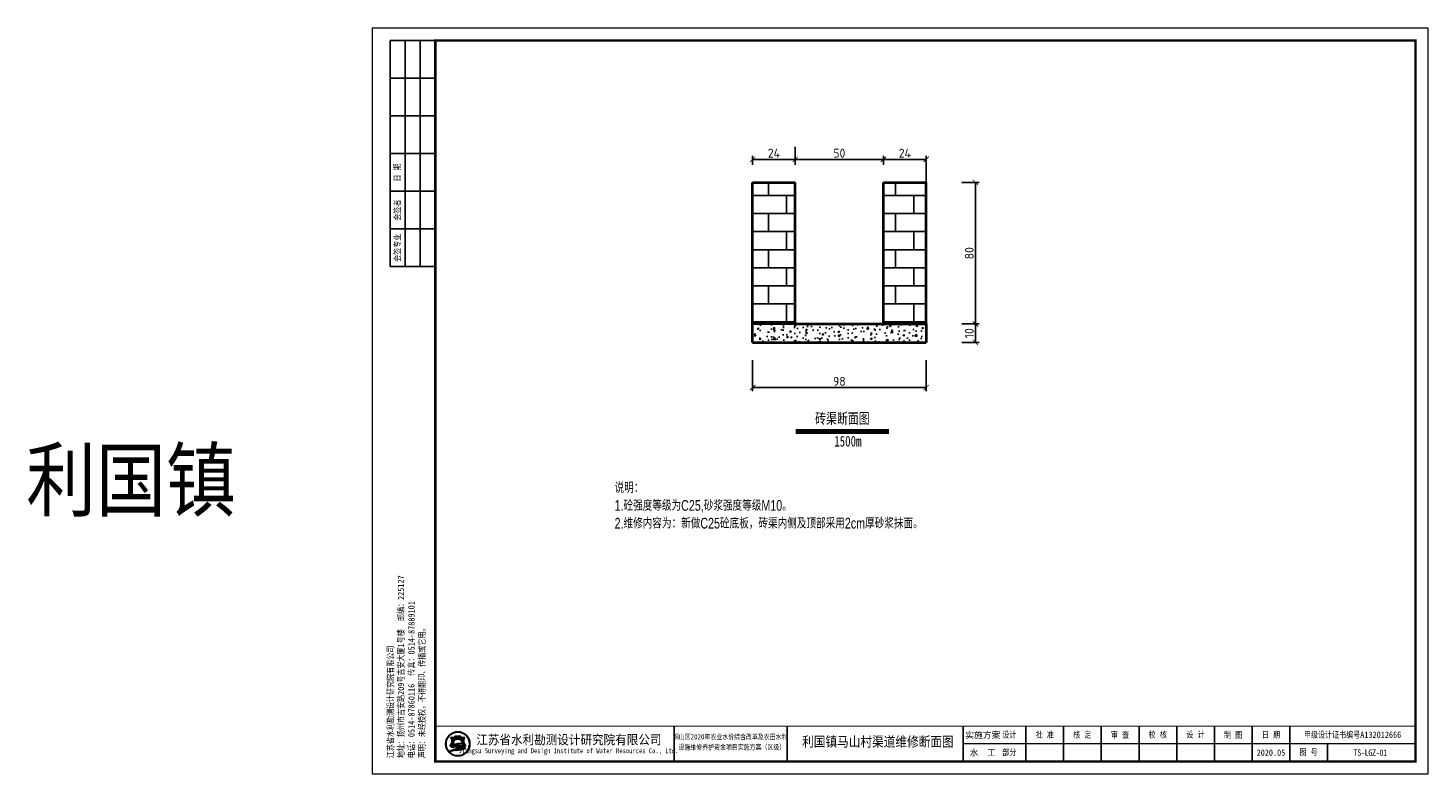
# Model space of a CAD drawing. Header units: millimetres. Extents: x 41792 to 54449, y 20100 to 24300.
# Tile 1 of 4: x 41792 to 49671, y 20100 to 24300. Entities that reach past the tile are written whole.
import ezdxf
from ezdxf.enums import TextEntityAlignment as Align

# ---------------------------------------------------------------- set-up
doc = ezdxf.new("R2010")
doc.units = ezdxf.units.MM
doc.layers.add('实线', color=1, linetype='Continuous', lineweight=40)
doc.layers.add('钢筋表', color=1, linetype='Continuous')
doc.styles.add('HZTXT', font='hztxt_e.shx', dxfattribs={"width": 0.75, "bigfont": 'hztxt.shx'})
doc.styles.get("Standard").update_dxf_attribs({"font": 'tssdeng.shx', "bigfont": 'hztxt.shx'})
doc.styles.add('图框', font='仿宋_GB2312.TTF', dxfattribs={"width": 0.8, "height": 4})
doc.styles.add('图框仿宋', font='仿宋_GB2312.TTF', dxfattribs={"width": 0.85})
doc.dimstyles.new('10的比例', dxfattribs={"dimtxt": 50, "dimasz": 30, "dimexe": 20, "dimexo": 100, "dimgap": 10, "dimtad": 1, "dimdec": 0, "dimlfac": 0.1, "dimdsep": 46, "dimtxsty": 'Standard', "dimblk": 'ARCHTICK', "dimcen": 2.5, "dimadec": 0, "dimazin": 0, "dimtfac": 1, "dimtdec": 0, "dimtmove": 2, "dimatfit": 2, "dimldrblk": 'ARCHTICK', "dimfxl": 0, "dimarcsym": 0})

# ---------------------------------------------------------------- blocks, each defined once
blk = doc.blocks.new('_ArchTick')
at = {"color": 0, "linetype": 'ByBlock', "const_width": 0.15}
blk.add_lwpolyline([(-0.5, -0.5), (0.5, 0.5)], dxfattribs=at)
blk = doc.blocks.new('*D7')
at = {"color": 0, "lineweight": -2}
for p, q in [((45869.66683793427, 22429.20290581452), (45869.66683793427, 22255.6783774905)), ((46846.2672905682, 22429.20290581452), (46846.2672905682, 22255.6783774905)), ((45869.66683793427, 22275.6783774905), (46846.2672905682, 22275.6783774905))]:
    blk.add_line(p, q, dxfattribs=at)
at = {"layer": 'Defpoints', "color": 0}
for p in [(45869.66683793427, 22529.20290581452), (46846.2672905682, 22529.20290581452), (46846.2672905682, 22275.6783774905)]:
    blk.add_point(p, dxfattribs=at)
at = {"color": 0, "lineweight": -2, "xscale": 30, "yscale": 30, "zscale": 30, "rotation": 180}
blk.add_blockref('_ArchTick', (45869.66683793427, 22275.6783774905), dxfattribs=at)
at = {"color": 0, "lineweight": -2, "xscale": 30, "yscale": 30, "zscale": 30}
blk.add_blockref('_ArchTick', (46846.2672905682, 22275.6783774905), dxfattribs=at)
at = {"color": 0, "insert": (46357.96706425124, 22310.6783774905), "char_height": 50, "attachment_point": 5}
blk.add_mtext('98', dxfattribs=at)
blk = doc.blocks.new('*D8')
at = {"color": 0, "lineweight": -2}
for p, q in [((45869.66683793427, 23530.25859453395), (45869.66683793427, 23580.25821382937)), ((45869.66683793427, 23560.25821382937), (46109.66683793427, 23560.25821382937)), ((46109.66683793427, 23530.25859453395), (46109.66683793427, 23580.25821382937))]:
    blk.add_line(p, q, dxfattribs=at)
at = {"layer": 'Defpoints', "color": 0}
for p in [(46109.66683793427, 23560.25821382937), (45869.66683793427, 23430.25859453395), (46109.66683793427, 23430.25859453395)]:
    blk.add_point(p, dxfattribs=at)
at = {"color": 0, "lineweight": -2, "xscale": 30, "yscale": 30, "zscale": 30, "rotation": 180}
blk.add_blockref('_ArchTick', (45869.66683793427, 23560.25821382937), dxfattribs=at)
at = {"color": 0, "lineweight": -2, "xscale": 30, "yscale": 30, "zscale": 30}
blk.add_blockref('_ArchTick', (46109.66683793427, 23560.25821382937), dxfattribs=at)
at = {"color": 0, "insert": (45989.66683793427, 23595.25821382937), "char_height": 50, "attachment_point": 5}
blk.add_mtext('24', dxfattribs=at)
blk = doc.blocks.new('*D9')
at = {"color": 0, "lineweight": -2}
for p, q in [((46109.66683793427, 23631.45867177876), (46109.66683793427, 23540.25821382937)), ((46109.66683793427, 23560.25821382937), (46606.2672905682, 23560.25821382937)), ((46606.2672905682, 23530.25859453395), (46606.2672905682, 23580.25821382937))]:
    blk.add_line(p, q, dxfattribs=at)
at = {"layer": 'Defpoints', "color": 0}
for p in [(46109.66683793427, 23731.45867177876), (46606.2672905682, 23560.25821382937), (46606.2672905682, 23430.25859453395)]:
    blk.add_point(p, dxfattribs=at)
at = {"color": 0, "lineweight": -2, "xscale": 30, "yscale": 30, "zscale": 30, "rotation": 180}
blk.add_blockref('_ArchTick', (46109.66683793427, 23560.25821382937), dxfattribs=at)
at = {"color": 0, "lineweight": -2, "xscale": 30, "yscale": 30, "zscale": 30}
blk.add_blockref('_ArchTick', (46606.2672905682, 23560.25821382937), dxfattribs=at)
at = {"color": 0, "insert": (46357.96706425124, 23595.25821382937), "char_height": 50, "attachment_point": 5}
blk.add_mtext('50', dxfattribs=at)
blk = doc.blocks.new('*D4')
at = {"color": 0, "lineweight": -2}
for p, q in [((46606.2672905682, 23530.25859453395), (46606.2672905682, 23580.25821382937)), ((46606.2672905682, 23560.25821382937), (46846.2672905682, 23560.25821382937)), ((46846.2672905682, 23430.25859453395), (46846.2672905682, 23580.25821382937))]:
    blk.add_line(p, q, dxfattribs=at)
at = {"layer": 'Defpoints', "color": 0}
for p in [(46846.2672905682, 23560.25821382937), (46606.2672905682, 23430.25859453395), (46846.2672905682, 23330.25859453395)]:
    blk.add_point(p, dxfattribs=at)
at = {"color": 0, "lineweight": -2, "xscale": 30, "yscale": 30, "zscale": 30, "rotation": 180}
blk.add_blockref('_ArchTick', (46606.2672905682, 23560.25821382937), dxfattribs=at)
at = {"color": 0, "lineweight": -2, "xscale": 30, "yscale": 30, "zscale": 30}
blk.add_blockref('_ArchTick', (46846.2672905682, 23560.25821382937), dxfattribs=at)
at = {"color": 0, "insert": (46726.2672905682, 23595.25821382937), "char_height": 50, "attachment_point": 5}
blk.add_mtext('24', dxfattribs=at)
blk = doc.blocks.new('*D5')
at = {"color": 0, "lineweight": -2}
for p, q in [((47046.2672905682, 22633.62307958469), (47143.93955147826, 22633.62307958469)), ((47123.93955147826, 22529.20290581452), (47123.93955147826, 22633.62307958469)), ((47046.2672905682, 22529.20290581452), (47143.93955147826, 22529.20290581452))]:
    blk.add_line(p, q, dxfattribs=at)
at = {"layer": 'Defpoints', "color": 0}
for p in [(46946.2672905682, 22633.62307958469), (47123.93955147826, 22633.62307958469), (46946.2672905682, 22529.20290581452)]:
    blk.add_point(p, dxfattribs=at)
at = {"color": 0, "lineweight": -2, "xscale": 30, "yscale": 30, "zscale": 30}
for p, rotation in [((47123.93955147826, 22633.62307958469), 90), ((47123.93955147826, 22529.20290581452), 270)]:
    blk.add_blockref('_ArchTick', p, dxfattribs=dict(at, rotation=rotation))
at = {"color": 0, "insert": (47088.93955147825, 22581.41299269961), "char_height": 50, "attachment_point": 5, "rotation": 90}
blk.add_mtext('10', dxfattribs=at)
blk = doc.blocks.new('*D6')
at = {"color": 0, "lineweight": -2}
for p, q in [((47046.2672905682, 23430.25859453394), (47143.93955147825, 23430.25859453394)), ((47123.93955147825, 22633.62307958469), (47123.93955147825, 23430.25859453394)), ((47046.2672905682, 22633.62307958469), (47143.93955147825, 22633.62307958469))]:
    blk.add_line(p, q, dxfattribs=at)
at = {"layer": 'Defpoints', "color": 0}
for p in [(46946.2672905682, 23430.25859453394), (47123.93955147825, 23430.25859453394), (46946.2672905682, 22633.62307958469)]:
    blk.add_point(p, dxfattribs=at)
at = {"color": 0, "lineweight": -2, "xscale": 30, "yscale": 30, "zscale": 30}
for p, rotation in [((47123.93955147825, 23430.25859453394), 90), ((47123.93955147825, 22633.62307958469), 270)]:
    blk.add_blockref('_ArchTick', p, dxfattribs=dict(at, rotation=rotation))
at = {"color": 0, "insert": (47088.93955147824, 23031.94083705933), "char_height": 50, "attachment_point": 5, "rotation": 90}
blk.add_mtext('80', dxfattribs=at)
blk = doc.blocks.new('A$C05D009C4')
h = blk.add_hatch(color=152)
h.dxf.hatch_style = 1
h.paths.add_polyline_path([(38.76634422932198, 12.00000043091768, 1), (29.08865293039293, 12.00000043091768, 1)])
h.paths.add_polyline_path([(38.60348013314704, 12.00000043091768, 1), (29.25151702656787, 12.00000043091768, 1)], flags=16)
h = blk.add_hatch(color=152)
h.dxf.hatch_style = 1
edge = h.paths.add_edge_path()
edge.add_arc((35.80941788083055, 9.575133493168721), 1.461698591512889, 43.31770961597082, 70.37003522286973)
edge.add_arc((34.42980354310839, 5.707128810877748), 5.568375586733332, 70.37003522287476, 84.52854590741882)
edge.add_arc((33.84297116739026, -0.4193505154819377), 11.72289597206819, 84.5285459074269, 95.17746754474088)
edge.add_arc((33.98455820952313, 9.871856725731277), 1.831337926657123, 111.7965680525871, 130.9174013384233, ccw=False)
edge.add_arc((35.88031062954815, 5.131314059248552), 6.936886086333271, 98.84274785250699, 111.79656805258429, ccw=False)
edge.add_arc((36.94667027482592, -1.723119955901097), 13.873772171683, 95.21036804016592, 98.84274785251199, ccw=False)
edge.add_ellipse((33.92749857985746, 12.29239262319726), major_axis=(-1.773815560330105, 0), ratio=0.8776980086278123, start_angle=172.6538623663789, end_angle=176.9129867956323)
edge.add_arc((35.5198629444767, 1.961408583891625), 10.24870363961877, 88.99992913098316, 98.52267106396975)
edge.add_arc((35.12653322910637, 4.586134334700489), 7.594670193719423, 98.5226710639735, 116.8491039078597)
edge.add_arc((32.25213067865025, 10.26438692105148), 1.230336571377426, 116.8491039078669, 139.2900683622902)
edge.add_arc((31.46765470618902, 10.93937932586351), 0.1954369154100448, 139.2900683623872, 263.050638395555)
edge.add_arc((31.6508042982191, 12.44199076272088), 1.70916902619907, 263.0506383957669, 272.136251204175)
edge.add_arc((32.81845198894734, -18.86063921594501), 29.61523112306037, 88.46268833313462, 92.13625120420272, ccw=False)
edge.add_arc((33.47617064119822, 5.646726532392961), 5.099041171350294, 68.07113774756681, 88.46268833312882, ccw=False)
edge.add_arc((37.58583333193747, -10.91731833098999), 21.4080615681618, 95.91294384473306, 98.79521578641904)
edge.add_arc((36.21854744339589, -2.080308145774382), 12.46590188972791, 98.79521578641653, 117.8496747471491)
edge.add_arc((94.71745532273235, -228.4932870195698), 245.9934265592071, 104.7703900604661, 105.15790668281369, ccw=False)
edge.add_line((32.00239593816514, 9.371353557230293), (31.19887532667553, 9.045501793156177))
edge.add_arc((52.56004672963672, -88.12407043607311), 99.48982566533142, 100.90627282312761, 102.39834375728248, ccw=False)
edge.add_line((33.73627840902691, 9.56877043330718), (33.12568101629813, 9.380185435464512))
edge.add_arc((30.81630882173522, 37.972111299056), 28.68503833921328, 274.6177604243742, 279.6944367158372)
edge.add_arc((34.87653799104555, 14.20489724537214), 4.573507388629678, 279.694436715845, 287.6119267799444)
edge.add_arc((35.76080622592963, 11.41934255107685), 1.650966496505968, 287.6119267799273, 311.5140981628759)
edge.add_arc((36.67269599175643, 10.38914956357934), 0.2751610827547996, 311.5140981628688, 403.3177096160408)
edge = h.paths.add_edge_path()
edge.add_arc((38.34861255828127, 13.13700150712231), 2.066422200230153, 138.9741968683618, 204.1180883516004, ccw=False)
edge.add_line((36.78967462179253, 14.493398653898), (35.09257135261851, 14.49339865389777))
edge.add_line((35.09257135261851, 14.49339865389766), (35.09257135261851, 15.08006322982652))
edge.add_line((35.09257135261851, 15.08006322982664), (32.76242580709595, 15.08006322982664))
edge.add_line((32.7624258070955, 15.08006322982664), (32.7624258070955, 14.493398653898))
edge.add_line((32.7624258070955, 14.493398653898), (31.06532253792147, 14.49339865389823))
edge.add_arc((29.50638460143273, 13.13700150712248), 2.066422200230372, -24.118088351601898, 41.0258031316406, ccw=False)
edge.add_arc((27.96985254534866, 13.82490774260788), 3.749914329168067, 314.34412131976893, 335.8819116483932, ccw=False)
edge.add_arc((29.92445522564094, 14.17747483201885), 3.106664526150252, 282.3877277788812, 290.1465811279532)
edge.add_arc((26.86021156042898, 22.52986721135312), 12.00340818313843, 290.1465811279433, 296.6495194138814)
edge.add_ellipse((33.92749857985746, 12.29239262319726), major_axis=(-1.773815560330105, 0), ratio=0.8776980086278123, start_angle=176.9129867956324, end_angle=378.37473811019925, ccw=False)
edge.add_ellipse((33.92749857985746, 12.29239262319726), major_axis=(-1.773815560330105, 0), ratio=0.8776980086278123, start_angle=172.653862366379, end_angle=176.9129867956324, ccw=False)
edge.add_ellipse((33.92749857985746, 12.29239262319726), major_axis=(-1.773815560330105, 0), ratio=0.8776980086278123, start_angle=161.6252618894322, end_angle=172.653862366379, ccw=False)
edge.add_arc((40.9947855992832, 22.52986721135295), 12.00340818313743, 243.3504805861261, 249.853418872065)
edge.add_arc((37.93054193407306, 14.17747483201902), 3.106664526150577, 249.8534188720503, 257.61227222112)
edge.add_arc((39.8851446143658, 13.82490774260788), 3.74991432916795, 204.1180883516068, 225.6558786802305, ccw=False)
at = {"lineweight": 0}
for p, q in [((-9.660525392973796e-07, 4.309176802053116e-07), (-9.660525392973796e-07, 297.000000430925)), ((-9.660525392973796e-07, 297.000000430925), (419.9999990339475, 297.000000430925)), ((419.9999990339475, 297.000000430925), (419.9999990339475, 4.309176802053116e-07)), ((414.9999990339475, 12.00000043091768), (234.999999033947, 12.00000043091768)), ((419.9999990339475, 4.309176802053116e-07), (-9.660525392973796e-07, 4.309176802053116e-07))]:
    blk.add_line(p, q, dxfattribs=at)
for p, q in [((24.99999903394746, 292.000000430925), (6.999999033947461, 292.000000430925)), ((6.999999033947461, 292.000000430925), (6.999999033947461, 202.000000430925)), ((12.99999903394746, 292.000000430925), (12.99999903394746, 202.000000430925)), ((18.99999903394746, 292.000000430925), (18.99999903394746, 202.000000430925)), ((24.99999903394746, 277.000000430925), (6.999999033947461, 277.000000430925)), ((24.99999903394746, 262.000000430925), (6.999999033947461, 262.000000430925)), ((24.99999903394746, 247.000000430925), (6.999999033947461, 247.000000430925)), ((24.99999903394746, 232.000000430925), (6.999999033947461, 232.000000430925)), ((24.99999903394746, 217.000000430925), (6.999999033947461, 217.000000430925)), ((24.99999903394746, 202.000000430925), (6.999999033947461, 202.000000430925)), ((119.9999990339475, 19.00000043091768), (119.9999990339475, 5.000000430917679)), ((164.9999990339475, 19.00000043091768), (164.9999990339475, 5.000000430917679)), ((234.9999990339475, 19.00000043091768), (234.9999990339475, 5.00000043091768)), ((259.9999990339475, 19.00000043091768), (259.9999990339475, 5.00000043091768)), ((274.9999990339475, 19.00000043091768), (274.9999990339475, 5.00000043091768)), ((289.9999990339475, 19.00000043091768), (289.9999990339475, 5.00000043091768)), ((304.9999990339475, 19.00000043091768), (304.9999990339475, 5.00000043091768)), ((319.9999990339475, 19.00000043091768), (319.9999990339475, 5.00000043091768)), ((334.9999990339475, 19.00000043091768), (334.9999990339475, 5.00000043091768)), ((349.9999990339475, 19.00000043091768), (349.9999990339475, 5.00000043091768)), ((364.9999990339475, 19.00000043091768), (364.9999990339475, 5.00000043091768)), ((379.999999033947, 12.00000043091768), (379.9999990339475, 5.00000043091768))]:
    blk.add_line(p, q)
at = {"lineweight": 0, "const_width": 1}
blk.add_lwpolyline([(24.99999903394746, 292.000000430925), (414.9999990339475, 292.000000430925), (414.9999990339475, 5.000000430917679), (24.99999903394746, 5.000000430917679)], close=True, dxfattribs=at)
at = {"lineweight": 0, "const_width": 0.4}
blk.add_lwpolyline([(414.9999990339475, 19.00000043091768), (24.99999903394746, 19.00000043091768)], dxfattribs=at)
at = {"color": 152}
for points in [[(35.69874016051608, 12.20855107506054, 0.04157472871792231), (34.00099750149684, 12.0969388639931, 0.08013502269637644), (31.69645858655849, 11.36209207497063, 0.09823132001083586), (31.31950936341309, 11.06684910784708, 0.599439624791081), (31.4440083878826, 10.74537819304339, 0.03966424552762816), (31.71451524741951, 10.73400959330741, -0.01603031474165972), (33.61296736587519, 10.7439323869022, -0.08921046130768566), (35.38043369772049, 10.37684313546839, 0.01257694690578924), (34.31246967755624, 10.23900910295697, 0.08333285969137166), (30.39505916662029, 8.941746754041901, -0.001690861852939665), (32.00239593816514, 9.371353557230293), (31.19887532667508, 9.045501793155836, -0.006510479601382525), (33.73627840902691, 9.56877043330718), (33.12568101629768, 9.380185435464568, 0.02215480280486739), (35.64668768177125, 9.69670034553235, 0.03456031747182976), (36.26033635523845, 9.845760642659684, 0.1046726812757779), (36.85507394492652, 10.1831109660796, 0.4234638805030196), (36.87289239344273, 10.57792197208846, 0.1185893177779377), (36.30046705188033, 10.95188092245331, 0.06185687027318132), (34.96074712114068, 11.25013391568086, 0.04649815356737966), (32.78508617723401, 11.25571562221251, -0.08362449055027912), (33.30456005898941, 11.57226876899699, -0.05658197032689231), (34.81395098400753, 11.985748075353, -0.01585057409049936), (35.68675431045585, 12.0933255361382)], [(32.24412084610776, 11.80161810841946, -0.02838203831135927), (30.9944621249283, 11.26089297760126, -0.03386732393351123), (30.59091593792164, 11.14313889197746, 0.09425397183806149), (31.39241893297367, 12.29262291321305, 0.2921547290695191), (31.06532253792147, 14.49339865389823), (32.7624258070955, 14.493398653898), (32.7624258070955, 15.08006322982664), (35.09257135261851, 15.08006322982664), (35.09257135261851, 14.49339865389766), (36.78967462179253, 14.493398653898, 0.29215472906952), (36.46257822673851, 12.29262291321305, 0.09425397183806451), (37.26408122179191, 11.14313889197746, -0.03386732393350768), (36.86053503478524, 11.26089297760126, -0.02838203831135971), (35.61087631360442, 11.80161810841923)]]:
    blk.add_lwpolyline(points, format="xyb", dxfattribs=at)
for radius in [4.838845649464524, 4.675981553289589]:
    blk.add_circle((33.92749857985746, 12.00000043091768), radius, dxfattribs=at)
blk.add_arc((35.88031062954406, 5.131314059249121), 6.936886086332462, 98.84274785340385, 111.796568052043, dxfattribs=at)
for start_param, end_param in [(2.820892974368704, 6.603884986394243), (3.013378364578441, 3.087714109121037)]:
    blk.add_ellipse((33.92749857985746, 12.29239262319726), major_axis=(-1.773815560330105, 0), ratio=0.8776980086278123, start_param=start_param, end_param=end_param, dxfattribs=at)
at = {"style": '图框'}
for s, p in [('实施方案', (242.8339290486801, 15.50000043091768)), ('水  工', (242.8339290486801, 8.50000043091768))]:
    blk.add_text(s, height=2.5, dxfattribs=at).set_placement(p, align=Align.MIDDLE_CENTER)
for s, height, width, p in [('江苏省水利勘测设计研究院有限公司', 3.75, 0.9, (78.12731828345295, 13.75084632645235)), ('铜山区2020年农业水价综合改革及农田水利 ', 2.105352, 0.8, (142.9967436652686, 14.87314912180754)), ('设施维修养护资金项目实施方案（区级）', 2.105352, 0.8, (142.9855656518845, 10.78126492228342)), ('Jiangsu Surveying and Design Institute of Water Resources Co., Ltd.', 2, 0.8, (77.95519032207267, 9.01340422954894))]:
    blk.add_text(s, height=height, dxfattribs=dict(at, width=width)).set_placement(p, align=Align.MIDDLE)
at = {"char_height": 2.5, "rotation": 90, "style": '图框'}
for s, insert, attachment_point in [('日 期', (9.99999903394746, 239.500000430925), 5), ('会签者', (9.99999903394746, 224.500000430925), 5), ('会签专业', (9.99999903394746, 209.500000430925), 5), ('江苏省水利勘测设计研究院有限公司\\P地址：扬州市吉安路209号吉安大厦1号楼  邮编：225127\\P电话：0514-87860116  传真：0514-87889101\\P声明：未经授权，不得翻印、传播或它用。', (5.878844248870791, 6.298893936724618), 1)]:
    blk.add_mtext(s, dxfattribs=dict(at, insert=insert, attachment_point=attachment_point))
at = {"char_height": 2.5, "attachment_point": 5, "style": '图框'}
for s, insert in [('设计', (253.4021526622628, 15.50000043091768)), ('批 准', (267.4999990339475, 15.50000043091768)), ('核 定', (282.4374990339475, 15.4722226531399)), ('审 查', (297.4305545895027, 15.47328670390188)), ('校 核', (312.4652768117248, 15.54328199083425)), ('设 计', (327.4722212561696, 15.59333100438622)), ('制 图', (342.416665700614, 15.47792459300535)), ('日 期', (357.4999990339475, 15.50000043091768)), ('甲级设计证书编号A132012666', (389.9999990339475, 15.50000043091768)), ('部分', (253.4021526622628, 8.50000043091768)), ('2020.05', (357.4999990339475, 8.500000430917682)), ('图 号', (372.4999990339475, 8.50000043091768))]:
    blk.add_mtext(s, dxfattribs=dict(at, insert=insert))

msp = doc.modelspace()

# ---------------------------------------------------------------- hatches: boundary and pattern name
h = msp.add_hatch()
h.set_pattern_fill('AR-B816', color=256, scale=0.5, style=0)
h.set_pattern_definition([(0, (45450.88270556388, 10250.09855126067), (0, 101.6), []), (90, (45450.88270556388, 10250.09855126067), (-101.6, 101.6), [101.6, -101.6])])
h.paths.add_polyline_path([(46109.66683793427, 23430.25859453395), (45869.66683793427, 23430.25859453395), (45869.66683793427, 22633.6230795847), (46109.66683793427, 22633.6230795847)])
h = msp.add_hatch()
h.set_pattern_fill('AR-B816', color=256, scale=0.5, style=0)
h.set_pattern_definition([(0, (44947.48315819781, 10250.09855126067), (0, 101.6), []), (90, (44947.48315819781, 10250.09855126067), (-101.6, 101.6), [101.6, -101.6])])
h.paths.add_polyline_path([(46846.2672905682, 23430.25859453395), (46606.2672905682, 23430.25859453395), (46606.2672905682, 22633.6230795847), (46846.2672905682, 22633.6230795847)])
h = msp.add_hatch()
h.set_pattern_fill('AR-CONC', color=256, scale=0.5, style=0)
h.set_pattern_definition([(49.99999999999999, (45450.88270556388, 9955.098551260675), (91.092334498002, -7.969542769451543), [9.525, -104.775]), (355, (45450.88270556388, 9955.098551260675), (-17.62141298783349, 95.52832144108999), [7.62, -83.82]), (100.451, (45458.47370556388, 9954.434426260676), (73.47125083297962, 87.55834391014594), [8.095, -89.045]), (46.18420000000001, (45450.88270556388, 9980.498551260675), (135.539520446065, -21.02116396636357), [14.2875, -157.1625]), (96.6356, (45462.17765556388, 9978.746801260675), (118.7021172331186, 123.7127779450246), [12.1425, -133.5675]), (351.1840000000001, (45450.88270556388, 9980.498551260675), (118.702302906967, 123.7125589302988), [11.43, -125.73]), (21, (45463.58270556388, 9974.148551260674), (75.80743991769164, -51.13275925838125), [9.525, -104.775]), (326.0000000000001, (45463.58270556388, 9974.148551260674), (30.90101417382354, 92.09398306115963), [7.62, -83.82]), (71.4514, (45469.89995556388, 9969.887501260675), (106.7082453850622, 40.96142885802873), [8.095, -89.045]), (37.50000000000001, (45450.88270556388, 9955.098551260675), (1.544301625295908, 42.27751943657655), [0, -82.804, 0, -85.09, 0, -84.1375]), (7.499999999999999, (45450.88270556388, 9955.098551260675), (33.40983125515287, 50.09028740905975), [0, -48.514, 0, -80.899, 0, -32.0675]), (327.5, (45422.56170556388, 9955.098551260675), (67.7952975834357, -2.864371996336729), [0, -31.75, 0, -99.06, 0, -131.445]), (317.5, (45409.86170556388, 9955.098551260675), (74.06459069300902, 12.71324551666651), [0, -41.275, 0, -65.786, 0, -93.345])])
h.paths.add_polyline_path([(46109.66683793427, 22633.6230795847), (45869.66683793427, 22633.6230795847), (45869.66683793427, 22529.20290581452), (46846.2672905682, 22529.20290581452), (46846.2672905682, 22633.6230795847), (46606.2672905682, 22633.6230795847)])

# ---------------------------------------------------------------- linework, layer by layer
msp.add_line((46112.60924635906, 22018.39815895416), (46635.49851362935, 22018.39815895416))
at = {"layer": '实线'}
for p, q in [((45869.66683793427, 22633.6230795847), (45869.66683793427, 23430.25859453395)), ((45869.66683793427, 23430.25859453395), (46109.66683793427, 23430.25859453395)), ((46109.66683793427, 22633.6230795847), (46109.66683793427, 23430.25859453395)), ((46606.2672905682, 22633.6230795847), (46606.2672905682, 23430.25859453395)), ((46606.2672905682, 23430.25859453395), (46846.2672905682, 23430.25859453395)), ((46846.2672905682, 22633.6230795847), (46846.2672905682, 23430.25859453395)), ((45869.66683793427, 22529.20290581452), (45869.66683793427, 22633.6230795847)), ((46109.66683793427, 22633.6230795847), (45869.66683793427, 22633.6230795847)), ((46109.66683793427, 22633.6230795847), (46606.2672905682, 22633.6230795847)), ((46606.2672905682, 22633.6230795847), (46846.2672905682, 22633.6230795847)), ((46846.2672905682, 22633.6230795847), (46846.2672905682, 22529.20290581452)), ((45869.66683793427, 22529.20290581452), (46846.2672905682, 22529.20290581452))]:
    msp.add_line(p, q, dxfattribs=at)
at = {"layer": '钢筋表', "lineweight": 50}
msp.add_line((46112.60924635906, 22033.39815895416), (46635.49851362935, 22033.39815895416), dxfattribs=at)

# ---------------------------------------------------------------- block references
at = {"xscale": 14.14285717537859, "yscale": 14.14285713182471, "zscale": 14.14285717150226}
msp.add_blockref('A$C05D009C4', (43730.71575345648, 20099.63845721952), dxfattribs=at)

# ---------------------------------------------------------------- texts
at = {"style": '图框仿宋', "width": 0.85}
for s, height, p in [('利国镇', 339.4285720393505, (42371.45016973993, 21755.53283342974)), ('利国镇马山村渠道维修断面图', 56.57142867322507, (46574.80121574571, 20281.77496107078))]:
    msp.add_text(s, height=height, dxfattribs=at).set_placement(p, align=Align.MIDDLE_CENTER)
at = {"attachment_point": 1, "style": 'HZTXT'}
for s, insert, char_height in [('{\\fFangSong_GB2312|b0|i0|c134|p49;砖渠断面图}', (46221.52420822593, 22131.93024804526), 60), ('{\\fFangSong_GB2312|b0|i0|c134|p49;1500m}', (46329.30755616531, 22003.53100709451), 60), ('说明：\\P1.砼强度等级为C25,砂浆强度等级M10。\\P2.维修内容为：新做C25砼底板，砖渠内侧及顶部采用2cm厚砂浆抹面。', (45093.03303251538, 21742.10536976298), 60.06)]:
    msp.add_mtext(s, dxfattribs=dict(at, insert=insert, char_height=char_height))
at = {"insert": (49345.35401399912, 20219.85274915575), "char_height": 35.35714292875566, "width": 453.4479596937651, "attachment_point": 5, "style": '图框'}
msp.add_mtext('{\\T0.9;TS-LGZ-01}', dxfattribs=at)

# ---------------------------------------------------------------- dimensions: what is measured, and where the dimension line sits
for base, p1, p2, picture, middle in [((46606.2672905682, 23560.25821382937), (46109.66683793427, 23731.45867177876), (46606.2672905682, 23430.25859453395), '*D9', (46357.96706425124, 23595.25821382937)), ((46109.66683793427, 23560.25821382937), (45869.66683793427, 23430.25859453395), (46109.66683793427, 23430.25859453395), '*D8', (45989.66683793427, 23595.25821382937)), ((46846.2672905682, 23560.25821382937), (46606.2672905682, 23430.25859453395), (46846.2672905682, 23330.25859453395), '*D4', (46726.2672905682, 23595.25821382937)), ((46846.2672905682, 22275.6783774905), (45869.66683793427, 22529.20290581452), (46846.2672905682, 22529.20290581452), '*D7', (46357.96706425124, 22310.6783774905))]:
    dim = msp.add_linear_dim(base=base, p1=p1, p2=p2, dimstyle='10的比例')
    dim.commit()
    dim.dimension.update_dxf_attribs({"geometry": picture, "text_midpoint": middle})
for base, p1, p2, picture, middle in [((47123.93955147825, 23430.25859453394), (46946.2672905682, 22633.6230795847), (46946.2672905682, 23430.25859453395), '*D6', (47088.93955147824, 23031.94083705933)), ((47123.93955147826, 22633.62307958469), (46946.2672905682, 22529.20290581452), (46946.2672905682, 22633.6230795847), '*D5', (47088.93955147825, 22581.41299269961))]:
    dim = msp.add_linear_dim(base=base, p1=p1, p2=p2, angle=90, dimstyle='10的比例')
    dim.commit()
    dim.dimension.update_dxf_attribs({"geometry": picture, "text_midpoint": middle})

doc.saveas('drawing.dxf')
